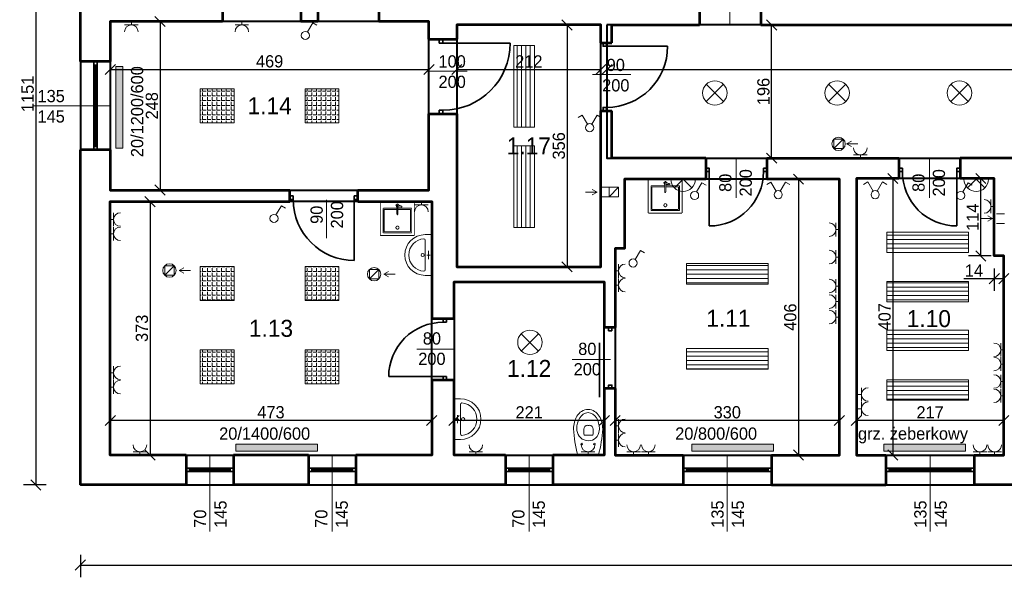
# Model space of a CAD drawing. Header units: millimetres. Extents: x 410204 to 467463, y -88400 to -47908.
# Tile 5 of 30: x 461167 to 462616, y -52865 to -52045. Entities that reach past the tile are written whole.
import ezdxf
from ezdxf.enums import TextEntityAlignment as Align

# ---------------------------------------------------------------- set-up
doc = ezdxf.new("R2010")
doc.units = ezdxf.units.MM
doc.linetypes.add('ACAD_ISO03W100', pattern=[30, 12, -18])
for name, color, linetype, lineweight in [('Apow', 1, 'Continuous', 40), ('Armatura', 7, 'Continuous', 5), ('drzwi', 53, 'Continuous', 35), ('gniazdo', 4, 'Continuous', 18), ('grzejnik', 20, 'Continuous', 18), ('komin', 213, 'Continuous', 18), ('okno', 211, 'Continuous', 35), ('opis', 47, 'Continuous', 18), ('opis powierzchnie', 10, 'Continuous', 18), ('oświetlenie', 40, 'Continuous', 18), ('przerywana', 120, 'ACAD_ISO03W100', 9), ('sanitariaty', 7, 'Continuous', 5), ('widok', 136, 'Continuous', 18), ('ściany', 21, 'Continuous', 53)]:
    doc.layers.add(name, color=color, linetype=linetype, lineweight=lineweight)
doc.layers.add('wymiary wewn', color=151, linetype='Continuous')
doc.layers.add('wymiary zewn', color=82, linetype='Continuous')
doc.dimstyles.new('1 100', dxfattribs={"dimtxt": 18, "dimasz": 15, "dimexe": 18, "dimexo": 0.0625, "dimgap": 3, "dimtad": 1, "dimdec": 0, "dimzin": 0, "dimdsep": 46, "dimtxsty": 'Standard', "dimblk": 'OBLIQUE', "dimcen": 0.09, "dimadec": 0, "dimazin": 0, "dimtfac": 1, "dimtdec": 0, "dimtofl": 0, "dimtmove": 0, "dimatfit": 3, "dimldrblk": 'OBLIQUE', "dimfxl": 15, "dimfxlon": 1, "dimtolj": 1, "dimtzin": 0, "dimarcsym": 0})

# ---------------------------------------------------------------- blocks, each defined once
blk = doc.blocks.new('_Oblique')
at = {"color": 0, "linetype": 'ByBlock', "lineweight": -2}
blk.add_line((-0.5, -0.5), (0.5, 0.5), dxfattribs=at)
blk = doc.blocks.new('*D15828')
at = {"layer": 'Defpoints', "color": 0}
for p in [(462031.2, -52052.6), (465209.2, -52052.6), (465209.2, -52118.3)]:
    blk.add_point(p, dxfattribs=at)
at = {"layer": 'wymiary wewn', "color": 0, "lineweight": -2}
for p, q in [((462031.2, -52103.3), (462031.2, -52136.3)), ((465209.2, -52103.3), (465209.2, -52136.3)), ((462031.2, -52118.3), (465209.2, -52118.3))]:
    blk.add_line(p, q, dxfattribs=at)
at = {"layer": 'wymiary wewn', "color": 0, "linetype": 'ByBlock', "lineweight": -2, "xscale": 15, "yscale": 15, "zscale": 15, "rotation": 180}
blk.add_blockref('_Oblique', (462031.2, -52118.3), dxfattribs=at)
at = {"layer": 'wymiary wewn', "color": 0, "linetype": 'ByBlock', "lineweight": -2, "xscale": 15, "yscale": 15, "zscale": 15}
blk.add_blockref('_Oblique', (465209.2, -52118.3), dxfattribs=at)
at = {"layer": 'wymiary wewn', "color": 0, "insert": (463620.2, -52106.3), "char_height": 18, "attachment_point": 5}
blk.add_mtext('\\A1;3178', dxfattribs=at)
blk = doc.blocks.new('lampa')
at = {"layer": 'oświetlenie'}
for p, q in [((135722.5, -38772.7), (135748, -38798.2)), ((135722.5, -38798.2), (135748, -38772.7))]:
    blk.add_line(p, q, dxfattribs=at)
blk.add_circle((135735.3, -38785.4), 18, dxfattribs=at)
blk = doc.blocks.new('*U15827')
at = {"layer": 'oświetlenie', "xscale": -1, "rotation": 179.9999999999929}
blk.add_blockref('lampa', (-135735.3, -38785.4), dxfattribs=at)
blk = doc.blocks.new('*U15826')
at = {"layer": 'przerywana'}
for p in [(-2880, 0), (-2700, 0), (-2520, 0)]:
    blk.add_blockref('*U15827', p, dxfattribs=at)
blk = doc.blocks.new('gniazdo')
at = {"layer": 'gniazdo'}
for p, q in [((135889.3, -37717.9), (135889.3, -37737.9)), ((135894.3, -37727.9), (135889.3, -37727.9))]:
    blk.add_line(p, q, dxfattribs=at)
blk.add_arc((135879.3, -37727.9), 10, 270, 90, dxfattribs=at)
blk = doc.blocks.new('*D15860')
at = {"layer": 'Defpoints', "color": 0}
for p in [(462043.2, -52634.7), (462043.2, -52685.6), (462373.2, -52685.6)]:
    blk.add_point(p, dxfattribs=at)
at = {"layer": 'wymiary wewn', "color": 0, "lineweight": -2}
for p, q in [((462043.2, -52649.7), (462043.2, -52616.7)), ((462373.2, -52649.7), (462373.2, -52616.7)), ((462373.2, -52634.7), (462043.2, -52634.7))]:
    blk.add_line(p, q, dxfattribs=at)
at = {"layer": 'wymiary wewn', "color": 0, "linetype": 'ByBlock', "lineweight": -2, "xscale": 15, "yscale": 15, "zscale": 15, "rotation": 180}
blk.add_blockref('_Oblique', (462043.2, -52634.7), dxfattribs=at)
at = {"layer": 'wymiary wewn', "color": 0, "linetype": 'ByBlock', "lineweight": -2, "xscale": 15, "yscale": 15, "zscale": 15}
blk.add_blockref('_Oblique', (462373.2, -52634.7), dxfattribs=at)
at = {"layer": 'wymiary wewn', "color": 0, "insert": (462208.2, -52622.7), "char_height": 18, "attachment_point": 5}
blk.add_mtext('\\A1;330', dxfattribs=at)
blk = doc.blocks.new('*D15862')
at = {"layer": 'Defpoints', "color": 0}
for p in [(461806.2, -52634.7), (461806.2, -52685.6), (462027.2, -52685.6)]:
    blk.add_point(p, dxfattribs=at)
at = {"layer": 'wymiary wewn', "color": 0, "lineweight": -2}
for p, q in [((461806.2, -52649.7), (461806.2, -52616.7)), ((462027.2, -52649.7), (462027.2, -52616.7)), ((462027.2, -52634.7), (461806.2, -52634.7))]:
    blk.add_line(p, q, dxfattribs=at)
at = {"layer": 'wymiary wewn', "color": 0, "linetype": 'ByBlock', "lineweight": -2, "xscale": 15, "yscale": 15, "zscale": 15, "rotation": 180}
blk.add_blockref('_Oblique', (461806.2, -52634.7), dxfattribs=at)
at = {"layer": 'wymiary wewn', "color": 0, "linetype": 'ByBlock', "lineweight": -2, "xscale": 15, "yscale": 15, "zscale": 15}
blk.add_blockref('_Oblique', (462027.2, -52634.7), dxfattribs=at)
at = {"layer": 'wymiary wewn', "color": 0, "insert": (461916.7, -52622.7), "char_height": 18, "attachment_point": 5}
blk.add_mtext('\\A1;221', dxfattribs=at)
blk = doc.blocks.new('*D15864')
at = {"layer": 'Defpoints', "color": 0}
for p in [(461300.2, -52634.7), (461300.2, -52685.6), (461773.2, -52685.6)]:
    blk.add_point(p, dxfattribs=at)
at = {"layer": 'wymiary wewn', "color": 0, "lineweight": -2}
for p, q in [((461300.2, -52649.7), (461300.2, -52616.7)), ((461773.2, -52649.7), (461773.2, -52616.7)), ((461773.2, -52634.7), (461300.2, -52634.7))]:
    blk.add_line(p, q, dxfattribs=at)
at = {"layer": 'wymiary wewn', "color": 0, "linetype": 'ByBlock', "lineweight": -2, "xscale": 15, "yscale": 15, "zscale": 15, "rotation": 180}
blk.add_blockref('_Oblique', (461300.2, -52634.7), dxfattribs=at)
at = {"layer": 'wymiary wewn', "color": 0, "linetype": 'ByBlock', "lineweight": -2, "xscale": 15, "yscale": 15, "zscale": 15}
blk.add_blockref('_Oblique', (461773.2, -52634.7), dxfattribs=at)
at = {"layer": 'wymiary wewn', "color": 0, "insert": (461536.7, -52622.7), "char_height": 18, "attachment_point": 5}
blk.add_mtext('\\A1;473', dxfattribs=at)
blk = doc.blocks.new('*D15865')
at = {"layer": 'Defpoints', "color": 0}
for p in [(462373.2, -52279.6), (462313, -52685.6), (462373.2, -52685.6)]:
    blk.add_point(p, dxfattribs=at)
at = {"layer": 'wymiary wewn', "color": 0, "lineweight": -2}
for p, q in [((462328, -52279.6), (462295, -52279.6)), ((462313, -52279.6), (462313, -52685.6)), ((462328, -52685.6), (462295, -52685.6))]:
    blk.add_line(p, q, dxfattribs=at)
at = {"layer": 'wymiary wewn', "color": 0, "linetype": 'ByBlock', "lineweight": -2, "xscale": 15, "yscale": 15, "zscale": 15}
for p, rotation in [((462313, -52279.6), 90), ((462313, -52685.6), 270)]:
    blk.add_blockref('_Oblique', p, dxfattribs=dict(at, rotation=rotation))
at = {"layer": 'wymiary wewn', "color": 0, "insert": (462301, -52482.6), "char_height": 18, "attachment_point": 5, "rotation": 90}
blk.add_mtext('\\A1;406', dxfattribs=at)
blk = doc.blocks.new('*D15866')
at = {"layer": 'Defpoints', "color": 0}
for p in [(461300.2, -52312.6), (461300.2, -52685.6), (461358.8, -52685.6)]:
    blk.add_point(p, dxfattribs=at)
at = {"layer": 'wymiary wewn', "color": 0, "lineweight": -2}
for p, q in [((461343.8, -52312.6), (461376.8, -52312.6)), ((461358.8, -52312.6), (461358.8, -52685.6)), ((461343.8, -52685.6), (461376.8, -52685.6))]:
    blk.add_line(p, q, dxfattribs=at)
at = {"layer": 'wymiary wewn', "color": 0, "linetype": 'ByBlock', "lineweight": -2, "xscale": 15, "yscale": 15, "zscale": 15}
for p, rotation in [((461358.8, -52312.6), 90), ((461358.8, -52685.6), 270)]:
    blk.add_blockref('_Oblique', p, dxfattribs=dict(at, rotation=rotation))
at = {"layer": 'wymiary wewn', "color": 0, "insert": (461346.8, -52499.1), "char_height": 18, "attachment_point": 5, "rotation": 90}
blk.add_mtext('\\A1;373', dxfattribs=at)
blk = doc.blocks.new('*D15867')
at = {"layer": 'Defpoints', "color": 0}
for p in [(461300.2, -52047.6), (461300.2, -52295.6), (461373.5, -52295.6)]:
    blk.add_point(p, dxfattribs=at)
at = {"layer": 'wymiary wewn', "color": 0, "lineweight": -2}
for p, q in [((461358.5, -52047.6), (461391.5, -52047.6)), ((461373.5, -52047.6), (461373.5, -52295.6)), ((461358.5, -52295.6), (461391.5, -52295.6))]:
    blk.add_line(p, q, dxfattribs=at)
at = {"layer": 'wymiary wewn', "color": 0, "linetype": 'ByBlock', "lineweight": -2, "xscale": 15, "yscale": 15, "zscale": 15}
for p, rotation in [((461373.5, -52047.6), 90), ((461373.5, -52295.6), 270)]:
    blk.add_blockref('_Oblique', p, dxfattribs=dict(at, rotation=rotation))
at = {"layer": 'wymiary wewn', "color": 0, "insert": (461361.5, -52171.6), "char_height": 18, "attachment_point": 5, "rotation": 90}
blk.add_mtext('\\A1;248', dxfattribs=at)
blk = doc.blocks.new('*D15886')
at = {"layer": 'Defpoints', "color": 0}
for p in [(461769.2, -52118.3), (461300.2, -52295.6), (461769.2, -52295.6)]:
    blk.add_point(p, dxfattribs=at)
at = {"layer": 'wymiary wewn', "color": 0, "lineweight": -2}
for p, q in [((461300.2, -52133.3), (461300.2, -52100.3)), ((461769.2, -52133.3), (461769.2, -52100.3)), ((461300.2, -52118.3), (461769.2, -52118.3))]:
    blk.add_line(p, q, dxfattribs=at)
at = {"layer": 'wymiary wewn', "color": 0, "linetype": 'ByBlock', "lineweight": -2, "xscale": 15, "yscale": 15, "zscale": 15, "rotation": 180}
blk.add_blockref('_Oblique', (461300.2, -52118.3), dxfattribs=at)
at = {"layer": 'wymiary wewn', "color": 0, "linetype": 'ByBlock', "lineweight": -2, "xscale": 15, "yscale": 15, "zscale": 15}
blk.add_blockref('_Oblique', (461769.2, -52118.3), dxfattribs=at)
at = {"layer": 'wymiary wewn', "color": 0, "insert": (461534.7, -52106.3), "char_height": 18, "attachment_point": 5}
blk.add_mtext('\\A1;469', dxfattribs=at)
blk = doc.blocks.new('*D15887')
at = {"layer": 'Defpoints', "color": 0}
for p in [(461810.2, -52052.6), (461810.2, -52408.6), (461972.4, -52408.6)]:
    blk.add_point(p, dxfattribs=at)
at = {"layer": 'wymiary wewn', "color": 0, "lineweight": -2}
for p, q in [((461957.4, -52052.6), (461990.4, -52052.6)), ((461972.4, -52052.6), (461972.4, -52408.6)), ((461957.4, -52408.6), (461990.4, -52408.6))]:
    blk.add_line(p, q, dxfattribs=at)
at = {"layer": 'wymiary wewn', "color": 0, "linetype": 'ByBlock', "lineweight": -2, "xscale": 15, "yscale": 15, "zscale": 15}
for p, rotation in [((461972.4, -52052.6), 90), ((461972.4, -52408.6), 270)]:
    blk.add_blockref('_Oblique', p, dxfattribs=dict(at, rotation=rotation))
at = {"layer": 'wymiary wewn', "color": 0, "insert": (461960.4, -52230.6), "char_height": 18, "attachment_point": 5, "rotation": 90}
blk.add_mtext('\\A1;356', dxfattribs=at)
blk = doc.blocks.new('*D15888')
at = {"layer": 'Defpoints', "color": 0}
for p in [(461810.2, -52052.6), (462022.2, -52052.6), (462022.2, -52118.3)]:
    blk.add_point(p, dxfattribs=at)
at = {"layer": 'wymiary wewn', "color": 0, "lineweight": -2}
for p, q in [((461810.2, -52103.3), (461810.2, -52136.3)), ((462022.2, -52103.3), (462022.2, -52136.3)), ((461810.2, -52118.3), (462022.2, -52118.3))]:
    blk.add_line(p, q, dxfattribs=at)
at = {"layer": 'wymiary wewn', "color": 0, "linetype": 'ByBlock', "lineweight": -2, "xscale": 15, "yscale": 15, "zscale": 15, "rotation": 180}
blk.add_blockref('_Oblique', (461810.2, -52118.3), dxfattribs=at)
at = {"layer": 'wymiary wewn', "color": 0, "linetype": 'ByBlock', "lineweight": -2, "xscale": 15, "yscale": 15, "zscale": 15}
blk.add_blockref('_Oblique', (462022.2, -52118.3), dxfattribs=at)
at = {"layer": 'wymiary wewn', "color": 0, "insert": (461916.2, -52106.3), "char_height": 18, "attachment_point": 5}
blk.add_mtext('\\A1;212', dxfattribs=at)
blk = doc.blocks.new('*D15889')
at = {"layer": 'Defpoints', "color": 0}
for p in [(462038.2, -52052.6), (462273.5, -52052.6), (462038.2, -52248.6)]:
    blk.add_point(p, dxfattribs=at)
at = {"layer": 'wymiary wewn', "color": 0, "lineweight": -2}
for p, q in [((462258.5, -52052.6), (462291.5, -52052.6)), ((462273.5, -52248.6), (462273.5, -52052.6)), ((462258.5, -52248.6), (462291.5, -52248.6))]:
    blk.add_line(p, q, dxfattribs=at)
at = {"layer": 'wymiary wewn', "color": 0, "linetype": 'ByBlock', "lineweight": -2, "xscale": 15, "yscale": 15, "zscale": 15}
for p, rotation in [((462273.5, -52052.6), 90), ((462273.5, -52248.6), 270)]:
    blk.add_blockref('_Oblique', p, dxfattribs=dict(at, rotation=rotation))
at = {"layer": 'wymiary wewn', "color": 0, "insert": (462261.5, -52150.6), "char_height": 18, "attachment_point": 5, "rotation": 90}
blk.add_mtext('\\A1;196', dxfattribs=at)
blk = doc.blocks.new('d80')
at = {"layer": 'drzwi'}
blk.add_line((4992.3, 681), (5072.3, 681), dxfattribs=at)
for points in [[(4987.3, 686), (4992.3, 686), (4992.3, 681), (4987.3, 681)], [(4987.3, 601), (4992.3, 601), (4992.3, 596), (4987.3, 596)]]:
    blk.add_lwpolyline(points, close=True, dxfattribs=at)
blk.add_arc((4992.3, 681), 80, 270, 0, dxfattribs=at)
blk = doc.blocks.new('d90')
at = {"layer": 'drzwi'}
blk.add_line((264632.9, -20573.3), (264632.9, -20663.3), dxfattribs=at)
for points in [[(264542.9, -20573.3), (264542.9, -20568.3), (264537.9, -20568.3), (264537.9, -20573.3)], [(264637.9, -20573.3), (264637.9, -20568.3), (264632.9, -20568.3), (264632.9, -20573.3)]]:
    blk.add_lwpolyline(points, close=True, dxfattribs=at)
blk.add_arc((264632.9, -20573.3), 90, 180, 270, dxfattribs=at)
blk = doc.blocks.new('kinkiet')
at = {"layer": 'oświetlenie'}
for q in [(134451, -38163.1), (134451, -38188.6)]:
    blk.add_line((134438.3, -38175.8), q, dxfattribs=at)
blk.add_arc((134438.3, -38175.8), 18, 270, 90, dxfattribs=at)
blk = doc.blocks.new('ZLEW')
at = {"layer": 'sanitariaty', "const_width": 1.27}
for points in [[(137057.1, -35373.2), (137007.1, -35373.2), (137007.1, -35423.1)], [(137016.9, -35377), (137053.3, -35377)], [(137016.9, -35397.3), (137016.9, -35377)], [(137051.6, -35378.7), (137018.6, -35378.7)], [(137018.6, -35378.7), (137018.6, -35397.3)], [(137051.6, -35417.6), (137051.6, -35378.7)], [(137053.3, -35418.9), (137053.3, -35377)], [(137057.1, -35373.2), (137057.1, -35423.1)], [(137012.9, -35395.6), (137012.3, -35395.6), (137010.6, -35397.2), (137010.6, -35397.5), (137010.5, -35397.8), (137011.8, -35400), (137012, -35400.1), (137012.3, -35400.2), (137014.7, -35399.3), (137014.9, -35399.1)], [(137025.3, -35397.3), (137019.4, -35397.3), (137012.2, -35397.3), (137013.9, -35391.4), (137014.8, -35391.4), (137015.2, -35391.8), (137014.8, -35397.3)], [(137012.2, -35397.3), (137012.2, -35399)], [(137025.3, -35399), (137019.4, -35399), (137012.2, -35399)], [(137016.9, -35418.9), (137016.9, -35399)], [(137018.6, -35399), (137018.6, -35417.6)], [(137026.2, -35397.9), (137026.2, -35397.8), (137025.7, -35397.3), (137025.5, -35397.3)], [(137025.5, -35398.5), (137025.7, -35398.5), (137026.2, -35398.1), (137026.2, -35397.9)], [(137007.1, -35423.1), (137057.1, -35423.1)], [(137016.9, -35418.9), (137053.3, -35418.9)], [(137018.6, -35417.6), (137051.6, -35417.6)]]:
    blk.add_lwpolyline(points, dxfattribs=at)
at = {"layer": 'sanitariaty'}
blk.add_lwpolyline([(137026.6, -35398.1), (137026.6, -35397.7), (137026.2, -35397.7), (137025.8, -35398.1), (137026.2, -35398.5), (137026.6, -35398.5), (137026.6, -35398.1)], close=True, dxfattribs=at)
blk.add_lwpolyline([(137026.6, -35398.1), (137026.6, -35397.7), (137026.2, -35397.7), (137025.8, -35398.1), (137026.2, -35398.5), (137026.6, -35398.5), (137026.6, -35398.1)], close=True, dxfattribs=at)
at = {"layer": 'sanitariaty', "const_width": 1.27}
blk.add_lwpolyline([(137047.8, -35397.9), (137047.8, -35397.3), (137046, -35395.6), (137045.4, -35395.6), (137044.9, -35395.6), (137043.1, -35397.3), (137043.1, -35397.9), (137043.1, -35398.5), (137044.9, -35400.2), (137045.4, -35400.2), (137046, -35400.2), (137047.8, -35398.5), (137047.8, -35397.9)], close=True, dxfattribs=at)
blk = doc.blocks.new('um2')
at = {"layer": 'sanitariaty'}
for p, q in [((61449.7, 27009), (61459.2, 27009)), ((61449.7, 26949), (61449.7, 27009)), ((61459.3, 26957.4), (61459.3, 27000.6)), ((61454.5, 26973), (61454.5, 26985)), ((61456.9, 26979), (61452.1, 26979)), ((61449.7, 26949), (61459.2, 26949))]:
    blk.add_line(p, q, dxfattribs=at)
blk.add_circle((61462.9, 26979), 2.4, dxfattribs=at)
for centre, radius, start, end in [((61459.2, 26979), 30, 270, 90), ((61461.7, 27000.6), 2.4, 103.8308, 180), ((61459.3, 26979), 24, 274.3641, 85.6359), ((61461.7, 26957.4), 2.4, 180, 256.1692)]:
    blk.add_arc(centre, radius, start, end, dxfattribs=at)
blk = doc.blocks.new('świetlówka2')
at = {"layer": 'oświetlenie', "transparency": 33554687}
h = blk.add_hatch(dxfattribs=at)
h.set_pattern_fill('ANGLE', color=256)
h.set_pattern_definition([(3e-13, (0, 0), (-4e-14, 6.985), [5.08, -1.905]), (90, (0, 0), (-6.985, -4e-14), [5.08, -1.905])])
h.paths.add_polyline_path([(134994.3, -38817.8), (134994.3, -38767.8), (134944.3, -38767.8), (134944.3, -38817.8)])
at = {"layer": 'oświetlenie'}
blk.add_lwpolyline([(134944.3, -38767.8), (134994.3, -38767.8), (134994.3, -38817.8), (134944.3, -38817.8)], close=True, dxfattribs=at)
blk = doc.blocks.new('KKP2000-kolo5-B01x0303')
at = {"layer": 'Armatura'}
for p, q in [((12.7, 0), (-12.7, 0)), ((-5.3, -25.5), (-5.3, -31.6)), ((5.2, -24.5), (-4.3, -24.5)), ((6.2, -31.6), (6.2, -25.5)), ((-0.4, -36.4), (1.4, -36.4))]:
    blk.add_line(p, q, dxfattribs=at)
for points in [[(12.7, 0, -0.049843), (17.9, -32.3, -0.128538), (13.7, -47.7, -1.118673)], [(-12.7, 0, 0.049843), (-17.9, -32.3, 0.128538), (-13.7, -47.7, 1.118673)], [(-13.7, -30.1, -0.379101), (0.3, -17.5, -0.602958)], [(13.7, -30.1, 0.407092), (0.3, -17.5, 0.602958)], [(-13.7, -30.1, 0.003662), (-13.9, -32.4, 0.127016), (-10.2, -45.7, 0.127016)], [(13.7, -30.1, -0.003603), (13.9, -32.4, -0.127016), (10.2, -45.7, -0.127016)], [(-13.7, -47.7, 0.249554), (0, -56, 0.706553)], [(-10.2, -45.7, 0.244492), (0, -52)], [(10.2, -45.7, -0.244492), (0, -52)], [(13.7, -47.7, -0.249554), (0, -56, -0.706553)]]:
    blk.add_lwpolyline(points, format="xyb", dxfattribs=at)
for centre in [(-7.8, -13.5), (7.8, -13.5)]:
    blk.add_circle(centre, 1, dxfattribs=at)
for centre, radius, start, end in [((-4.3, -25.5), 1, 90, 180), ((-0.4, -31.6), 4.84, 180, 270), ((1.4, -31.6), 4.84, 270, 0), ((5.2, -25.5), 1, 0, 90)]:
    blk.add_arc(centre, radius, start, end, dxfattribs=at)
blk = doc.blocks.new('łącznik')
at = {"layer": 'gniazdo'}
for p, q in [((135306.8, -38673), (135314.7, -38659.6)), ((135314.7, -38659.6), (135320.7, -38663.2))]:
    blk.add_line(p, q, dxfattribs=at)
blk.add_circle((135303.8, -38678.2), 6, dxfattribs=at)
blk = doc.blocks.new('świetlówka')
at = {"layer": 'oświetlenie', "transparency": 33554687}
h = blk.add_hatch(dxfattribs=at)
h.set_pattern_fill('ANSI31', color=256, scale=2, angle=45)
h.paths.add_polyline_path([(135304.3, -38767.8), (135304.3, -38887.8), (135334.3, -38887.8), (135334.3, -38767.8)])
at = {"layer": 'oświetlenie'}
blk.add_lwpolyline([(135304.3, -38767.8), (135334.3, -38767.8), (135334.3, -38887.8), (135304.3, -38887.8)], close=True, dxfattribs=at)
blk = doc.blocks.new('łącznik x2')
at = {"layer": 'gniazdo'}
for p, q in [((134889.1, -38634.3), (134883, -38637.9)), ((134897, -38647.7), (134889.1, -38634.3)), ((134903, -38647.7), (134910.9, -38634.3)), ((134910.9, -38634.3), (134917, -38637.9))]:
    blk.add_line(p, q, dxfattribs=at)
blk.add_circle((134900, -38652.9), 6, dxfattribs=at)
blk.add_circle((134900, -38652.9), 6, dxfattribs=at)
blk = doc.blocks.new('*D15896')
at = {"layer": 'Defpoints', "color": 0}
for p in [(462398.2, -52634.7), (462398.2, -52685.6), (462615.2, -52685.6)]:
    blk.add_point(p, dxfattribs=at)
at = {"layer": 'wymiary wewn', "color": 0, "lineweight": -2}
for p, q in [((462398.2, -52649.7), (462398.2, -52616.7)), ((462615.2, -52649.7), (462615.2, -52616.7)), ((462615.2, -52634.7), (462398.2, -52634.7))]:
    blk.add_line(p, q, dxfattribs=at)
at = {"layer": 'wymiary wewn', "color": 0, "linetype": 'ByBlock', "lineweight": -2, "xscale": 15, "yscale": 15, "zscale": 15, "rotation": 180}
blk.add_blockref('_Oblique', (462398.2, -52634.7), dxfattribs=at)
at = {"layer": 'wymiary wewn', "color": 0, "linetype": 'ByBlock', "lineweight": -2, "xscale": 15, "yscale": 15, "zscale": 15}
blk.add_blockref('_Oblique', (462615.2, -52634.7), dxfattribs=at)
at = {"layer": 'wymiary wewn', "color": 0, "insert": (462506.7, -52622.7), "char_height": 18, "attachment_point": 5}
blk.add_mtext('\\A1;217', dxfattribs=at)
blk = doc.blocks.new('*D15900')
at = {"layer": 'Defpoints', "color": 0}
for p in [(462601.2, -52392.6), (462615.2, -52392.6), (462601.2, -52426.1)]:
    blk.add_point(p, dxfattribs=at)
at = {"layer": 'wymiary wewn', "color": 0, "lineweight": -2}
for p, q in [((462601.2, -52411.1), (462601.2, -52444.1)), ((462615.2, -52411.1), (462615.2, -52444.1)), ((462601.2, -52426.1), (462556.2, -52426.1)), ((462615.2, -52426.1), (462601.2, -52426.1))]:
    blk.add_line(p, q, dxfattribs=at)
at = {"layer": 'wymiary wewn', "color": 0, "linetype": 'ByBlock', "lineweight": -2, "xscale": 15, "yscale": 15, "zscale": 15, "rotation": 180}
blk.add_blockref('_Oblique', (462601.2, -52426.1), dxfattribs=at)
at = {"layer": 'wymiary wewn', "color": 0, "linetype": 'ByBlock', "lineweight": -2, "xscale": 15, "yscale": 15, "zscale": 15}
blk.add_blockref('_Oblique', (462615.2, -52426.1), dxfattribs=at)
at = {"layer": 'wymiary wewn', "color": 0, "insert": (462571.2, -52414.1), "char_height": 18, "attachment_point": 5}
blk.add_mtext('\\A1;14', dxfattribs=at)
blk = doc.blocks.new('*D15901')
at = {"layer": 'Defpoints', "color": 0}
for p in [(462581.4, -52278.6), (462601.2, -52278.6), (462601.2, -52392.6)]:
    blk.add_point(p, dxfattribs=at)
at = {"layer": 'wymiary wewn', "color": 0, "lineweight": -2}
for p, q in [((462596.4, -52278.6), (462563.4, -52278.6)), ((462581.4, -52392.6), (462581.4, -52278.6)), ((462596.4, -52392.6), (462563.4, -52392.6))]:
    blk.add_line(p, q, dxfattribs=at)
at = {"layer": 'wymiary wewn', "color": 0, "linetype": 'ByBlock', "lineweight": -2, "xscale": 15, "yscale": 15, "zscale": 15}
for p, rotation in [((462581.4, -52278.6), 90), ((462581.4, -52392.6), 270)]:
    blk.add_blockref('_Oblique', p, dxfattribs=dict(at, rotation=rotation))
at = {"layer": 'wymiary wewn', "color": 0, "insert": (462569.4, -52335.6), "char_height": 18, "attachment_point": 5, "rotation": 90}
blk.add_mtext('\\A1;114', dxfattribs=at)
blk = doc.blocks.new('*D15902')
at = {"layer": 'Defpoints', "color": 0}
for p in [(462398.2, -52278.6), (462398.2, -52685.6), (462451.8, -52685.6)]:
    blk.add_point(p, dxfattribs=at)
at = {"layer": 'wymiary wewn', "color": 0, "lineweight": -2}
for p, q in [((462436.8, -52278.6), (462469.8, -52278.6)), ((462451.8, -52278.6), (462451.8, -52685.6)), ((462436.8, -52685.6), (462469.8, -52685.6))]:
    blk.add_line(p, q, dxfattribs=at)
at = {"layer": 'wymiary wewn', "color": 0, "linetype": 'ByBlock', "lineweight": -2, "xscale": 15, "yscale": 15, "zscale": 15}
for p, rotation in [((462451.8, -52278.6), 90), ((462451.8, -52685.6), 270)]:
    blk.add_blockref('_Oblique', p, dxfattribs=dict(at, rotation=rotation))
at = {"layer": 'wymiary wewn', "color": 0, "insert": (462439.8, -52482.1), "char_height": 18, "attachment_point": 5, "rotation": 90}
blk.add_mtext('\\A1;407', dxfattribs=at)
blk = doc.blocks.new('*D15946')
at = {"layer": 'Defpoints', "color": 0}
for p in [(461256.2, -51578.6), (461190.7, -52729.6), (461256.2, -52729.6)]:
    blk.add_point(p, dxfattribs=at)
at = {"layer": 'wymiary zewn', "color": 0, "lineweight": -2}
for p, q in [((461205.7, -51578.6), (461172.7, -51578.6)), ((461190.7, -51578.6), (461190.7, -52729.6)), ((461205.7, -52729.6), (461172.7, -52729.6))]:
    blk.add_line(p, q, dxfattribs=at)
at = {"layer": 'wymiary zewn', "color": 0, "linetype": 'ByBlock', "lineweight": -2, "xscale": 15, "yscale": 15, "zscale": 15}
for p, rotation in [((461190.7, -51578.6), 90), ((461190.7, -52729.6), 270)]:
    blk.add_blockref('_Oblique', p, dxfattribs=dict(at, rotation=rotation))
at = {"layer": 'wymiary zewn', "color": 0, "insert": (461178.7, -52154.1), "char_height": 18, "attachment_point": 5, "rotation": 90}
blk.add_mtext('\\A1;1151', dxfattribs=at)
blk = doc.blocks.new('*D15948')
at = {"layer": 'Defpoints', "color": 0}
for p in [(461256.2, -52729.6), (465253.2, -52729.6), (465253.2, -52847.5)]:
    blk.add_point(p, dxfattribs=at)
at = {"layer": 'wymiary zewn', "color": 0, "lineweight": -2}
for p, q in [((461256.2, -52832.5), (461256.2, -52865.5)), ((465253.2, -52832.5), (465253.2, -52865.5)), ((461256.2, -52847.5), (465253.2, -52847.5))]:
    blk.add_line(p, q, dxfattribs=at)
at = {"layer": 'wymiary zewn', "color": 0, "linetype": 'ByBlock', "lineweight": -2, "xscale": 15, "yscale": 15, "zscale": 15, "rotation": 180}
blk.add_blockref('_Oblique', (461256.2, -52847.5), dxfattribs=at)
at = {"layer": 'wymiary zewn', "color": 0, "linetype": 'ByBlock', "lineweight": -2, "xscale": 15, "yscale": 15, "zscale": 15}
blk.add_blockref('_Oblique', (465253.2, -52847.5), dxfattribs=at)
at = {"layer": 'wymiary zewn', "color": 0, "insert": (463254.7, -52835.5), "char_height": 18, "attachment_point": 5}
blk.add_mtext('\\A1;3997', dxfattribs=at)

msp = doc.modelspace()

# ---------------------------------------------------------------- hatches: boundary and pattern name
at = {"layer": 'grzejnik', "transparency": 33554687}
h = msp.add_hatch(color=256, dxfattribs=at)
h.dxf.hatch_style = 1
h.paths.add_polyline_path([(461318.6, -52233.8), (461318.6, -52113.8), (461308.6, -52113.8), (461308.6, -52233.8)])
h = msp.add_hatch(color=256, dxfattribs=at)
h.dxf.hatch_style = 1
h.paths.add_polyline_path([(461605, -52669.8), (461485, -52669.8), (461485, -52679.8), (461605, -52679.8)])
h = msp.add_hatch(color=256, dxfattribs=at)
h.dxf.hatch_style = 1
h.paths.add_polyline_path([(462276.1, -52669.8), (462156.1, -52669.8), (462156.1, -52679.8), (462276.1, -52679.8)])
h = msp.add_hatch(color=256, dxfattribs=at)
h.dxf.hatch_style = 1
h.paths.add_polyline_path([(462558.7, -52669.8), (462438.7, -52669.8), (462438.7, -52679.8), (462558.7, -52679.8)])

# ---------------------------------------------------------------- linework, layer by layer
at = {"layer": 'Apow'}
for points in [[(465253.2, -51578.6), (464180.2, -51578.6), (464180.2, -51578.6), (463887.2, -51578.6), (463887.2, -51578.6), (462626.2, -51578.6), (462626.2, -51269.6), (462325.2, -51269.6), (462325.2, -51578.6), (461256.2, -51578.6), (461256.2, -52729.6), (465253.2, -52729.6)], [(461769.2, -52295.6), (461769.2, -52047.6), (461300.2, -52047.6), (461300.2, -52295.6)], [(461810.2, -52052.6), (461810.2, -52408.6), (462022.2, -52408.6), (462022.2, -52052.6)], [(462031.2, -52052.6), (462031.2, -52248.6), (465209.2, -52248.6), (465209.2, -52052.6)], [(462615.2, -52392.6), (462601.2, -52392.6), (462601.2, -52278.6), (462398.2, -52278.6), (462398.2, -52685.6), (462615.2, -52685.6)], [(462373.2, -52685.6), (462373.2, -52279.6), (462057.2, -52279.6), (462057.2, -52381.6), (462043.2, -52381.6), (462043.2, -52685.6)], [(461773.2, -52685.6), (461773.2, -52312.6), (461300.2, -52312.6), (461300.2, -52685.6)], [(461806.2, -52430.6), (461806.2, -52685.6), (462027.2, -52685.6), (462027.2, -52430.6)]]:
    msp.add_lwpolyline(points, close=True, dxfattribs=at)
at = {"layer": 'drzwi'}
msp.add_line((462020, -52600.5), (462020, -52520.5), dxfattribs=at)
for points in [[(462038.5, -52502.7), (462033.5, -52502.7), (462033.5, -52497.7), (462038.5, -52497.7)], [(462038.5, -52587.7), (462033.5, -52587.7), (462033.5, -52582.7), (462038.5, -52582.7)]]:
    msp.add_lwpolyline(points, close=True, dxfattribs=at)
at = {"layer": 'grzejnik'}
for points in [[(461318.6, -52233.8), (461308.6, -52233.8), (461308.6, -52113.8), (461318.6, -52113.8)], [(461605, -52669.8), (461605, -52679.8), (461485, -52679.8), (461485, -52669.8)], [(462276.1, -52669.8), (462276.1, -52679.8), (462156.1, -52679.8), (462156.1, -52669.8)], [(462558.7, -52669.8), (462558.7, -52679.8), (462438.7, -52679.8), (462438.7, -52669.8)]]:
    msp.add_lwpolyline(points, close=True, dxfattribs=at)
at = {"layer": 'komin'}
for p, q in [((462379, -52220.7), (462365, -52234.7)), ((462390.8, -52223.8), (462383.7, -52227.7)), ((462383.7, -52227.7), (462400.5, -52227.7)), ((462390.8, -52231.6), (462383.7, -52227.7)), ((462034.2, -52291.6), (462022.2, -52291.6)), ((462048.2, -52291.6), (462034.2, -52305.6)), ((462016.6, -52298.6), (461999.8, -52298.6)), ((462009.5, -52294.7), (462016.6, -52298.6)), ((462009.5, -52302.5), (462016.6, -52298.6)), ((462034.2, -52305.6), (462022.2, -52305.6)), ((462591.5, -52333.7), (462598.6, -52337.6)), ((462616.2, -52330.6), (462604.2, -52330.6)), ((462598.6, -52337.6), (462581.8, -52337.6)), ((462591.5, -52341.5), (462598.6, -52337.6)), ((462616.2, -52344.6), (462604.2, -52344.6)), ((461394.3, -52407), (461380.3, -52421)), ((461408.4, -52410.1), (461401.4, -52414)), ((461401.4, -52414), (461418.2, -52414)), ((461408.4, -52417.9), (461401.4, -52414)), ((461695.5, -52412.5), (461681.5, -52426.5)), ((461709.6, -52415.6), (461702.6, -52419.5)), ((461702.6, -52419.5), (461719.4, -52419.5)), ((461709.6, -52423.4), (461702.6, -52419.5))]:
    msp.add_line(p, q, dxfattribs=at)
for points in [[(462379, -52220.7), (462379, -52234.7), (462365, -52234.7), (462365, -52220.7)], [(462048.2, -52291.6), (462048.2, -52305.6), (462034.2, -52305.6), (462034.2, -52291.6)], [(461394.3, -52407), (461394.3, -52421), (461380.3, -52421), (461380.3, -52407)], [(461695.5, -52412.5), (461695.5, -52426.5), (461681.5, -52426.5), (461681.5, -52412.5)]]:
    msp.add_lwpolyline(points, close=True, dxfattribs=at)
for centre in [(462372, -52227.7), (461387.3, -52414), (461688.5, -52419.5)]:
    msp.add_circle(centre, 9.9, dxfattribs=at)
at = {"layer": 'okno'}
for p, q in [((461276.1, -52231.6), (461276.1, -52111.6)), ((461278.6, -52231.6), (461278.6, -52111.6)), ((461281.1, -52231.6), (461281.1, -52111.6)), ((461476.7, -52704.7), (461416.7, -52704.7)), ((461476.7, -52707.2), (461416.7, -52707.2)), ((461476.7, -52709.7), (461416.7, -52709.7)), ((461596.7, -52704.7), (461656.7, -52704.7)), ((461596.7, -52707.2), (461656.7, -52707.2)), ((461596.7, -52709.7), (461656.7, -52709.7)), ((461886.7, -52704.7), (461946.7, -52704.7)), ((461886.7, -52707.2), (461946.7, -52707.2)), ((461886.7, -52709.7), (461946.7, -52709.7)), ((462268.2, -52704.7), (462148.2, -52704.7)), ((462268.2, -52707.2), (462148.2, -52707.2)), ((462268.2, -52709.7), (462148.2, -52709.7)), ((462566.7, -52704.7), (462446.7, -52704.7)), ((462566.7, -52707.2), (462446.7, -52707.2)), ((462566.7, -52709.7), (462446.7, -52709.7))]:
    msp.add_line(p, q, dxfattribs=at)
for points in [[(461281.1, -52106.6), (461281.1, -52111.6), (461276.1, -52111.6), (461276.1, -52106.6)], [(461281.1, -52231.6), (461281.1, -52236.6), (461276.1, -52236.6), (461276.1, -52231.6)], [(461411.7, -52704.7), (461416.7, -52704.7), (461416.7, -52709.7), (461411.7, -52709.7)], [(461476.7, -52704.7), (461481.7, -52704.7), (461481.7, -52709.7), (461476.7, -52709.7)], [(461596.7, -52704.7), (461591.7, -52704.7), (461591.7, -52709.7), (461596.7, -52709.7)], [(461661.7, -52704.7), (461656.7, -52704.7), (461656.7, -52709.7), (461661.7, -52709.7)], [(461886.7, -52704.7), (461881.7, -52704.7), (461881.7, -52709.7), (461886.7, -52709.7)], [(461951.7, -52704.7), (461946.7, -52704.7), (461946.7, -52709.7), (461951.7, -52709.7)], [(462143.2, -52704.7), (462148.2, -52704.7), (462148.2, -52709.7), (462143.2, -52709.7)], [(462268.2, -52704.7), (462273.2, -52704.7), (462273.2, -52709.7), (462268.2, -52709.7)], [(462441.7, -52704.7), (462446.7, -52704.7), (462446.7, -52709.7), (462441.7, -52709.7)], [(462566.7, -52704.7), (462571.7, -52704.7), (462571.7, -52709.7), (462566.7, -52709.7)]]:
    msp.add_lwpolyline(points, close=True, dxfattribs=at)
at = {"layer": 'opis'}
for p, q in [((462212.1, -52053.6), (462212.1, -51997.4)), ((461769.2, -52120.6), (461825.4, -52120.6)), ((462010.1, -52125.8), (462066.3, -52125.8)), ((461300.2, -52171.6), (461187.7, -52171.6)), ((462221.3, -52250.8), (462221.3, -52307)), ((462505.6, -52250.8), (462505.6, -52307)), ((461618.3, -52366.2), (461618.3, -52309.9)), ((461807.6, -52529.9), (461751.4, -52529.9)), ((462036.3, -52545.2), (461980.1, -52545.2)), ((461446.7, -52685.6), (461446.7, -52798.1)), ((461626.7, -52685.6), (461626.7, -52798.1)), ((461916.7, -52685.6), (461916.7, -52798.1)), ((462208.2, -52685.6), (462208.2, -52798.1)), ((462506.7, -52685.6), (462506.7, -52798.1))]:
    msp.add_line(p, q, dxfattribs=at)
at = {"layer": 'przerywana', "ltscale": 0.1}
for p, q in [((462027.2, -52587.7), (462027.2, -52497.7)), ((462043.2, -52497.7), (462043.2, -52587.7))]:
    msp.add_line(p, q, dxfattribs=at)
at = {"layer": 'widok'}
for p, q in [((461580.5, -52047.6), (461465.5, -52047.6)), ((461256.2, -52106.6), (461256.2, -52236.6)), ((461300.2, -52236.6), (461300.2, -52106.6)), ((461481.7, -52685.6), (461411.7, -52685.6)), ((461591.7, -52685.6), (461661.7, -52685.6)), ((461881.7, -52685.6), (461951.7, -52685.6)), ((462273.2, -52685.6), (462143.2, -52685.6)), ((462571.7, -52685.6), (462441.7, -52685.6)), ((461411.7, -52729.6), (461481.7, -52729.6)), ((461661.7, -52729.6), (461591.7, -52729.6)), ((461951.7, -52729.6), (461881.7, -52729.6)), ((462143.2, -52729.6), (462273.2, -52729.6)), ((462441.7, -52729.6), (462571.7, -52729.6))]:
    msp.add_line(p, q, dxfattribs=at)
at = {"layer": 'ściany'}
for p, q in [((461256.2, -52106.6), (461256.2, -51578.6)), ((461465.5, -52014.6), (461465.5, -52047.6)), ((461580.5, -52014.6), (461580.5, -52047.6)), ((461605.5, -52014.6), (461605.5, -52047.6)), ((461695.5, -52014.6), (461695.5, -52047.6)), ((462167.4, -52024.3), (462167.4, -52052.6)), ((462257.4, -52024.3), (462257.4, -52052.6)), ((462257.4, -52052.6), (462712.5, -52052.6)), ((461769.2, -52073.7), (461810.2, -52073.7)), ((462022.2, -52078.9), (462038.2, -52078.9)), ((461300.2, -52106.6), (461256.2, -52106.6)), ((461769.2, -52183.7), (461810.2, -52183.7)), ((462022.2, -52178.9), (462038.2, -52178.9)), ((461256.2, -52729.6), (461256.2, -52236.6)), ((461300.2, -52236.6), (461256.2, -52236.6)), ((462176.6, -52248.6), (462176.6, -52279.6)), ((462266.6, -52248.6), (462266.6, -52279.6)), ((462266.6, -52248.6), (462460.9, -52248.6)), ((462460.9, -52248.6), (462460.9, -52278.6)), ((462550.9, -52248.6), (462550.9, -52278.6)), ((461564.4, -52312.6), (461564.4, -52295.6)), ((461664.4, -52312.6), (461664.4, -52295.6)), ((461806.6, -52485.2), (461773.2, -52485.2)), ((462043.2, -52497.7), (462027.2, -52497.7)), ((461806.6, -52575.2), (461773.2, -52575.2)), ((462043.2, -52587.7), (462027.2, -52587.7)), ((461411.7, -52685.6), (461411.7, -52729.6)), ((461481.7, -52685.6), (461481.7, -52729.6)), ((461591.7, -52685.6), (461591.7, -52729.6)), ((461661.7, -52685.6), (461661.7, -52729.6)), ((461881.7, -52685.6), (461881.7, -52729.6)), ((461951.7, -52685.6), (461951.7, -52729.6)), ((462143.2, -52685.6), (462143.2, -52729.6)), ((462273.2, -52685.6), (462273.2, -52729.6)), ((462441.7, -52685.6), (462441.7, -52729.6)), ((462571.7, -52685.6), (462571.7, -52729.6)), ((461411.7, -52729.6), (461256.2, -52729.6)), ((461591.7, -52729.6), (461481.7, -52729.6)), ((461881.7, -52729.6), (461661.7, -52729.6)), ((462143.2, -52729.6), (461951.7, -52729.6)), ((462273.2, -52729.6), (462441.7, -52729.6)), ((462734.7, -52729.6), (462571.7, -52729.6))]:
    msp.add_line(p, q, dxfattribs=at)
for points in [[(461465.5, -52047.6), (461300.2, -52047.6), (461300.2, -52106.6)], [(461605.5, -52047.6), (461580.5, -52047.6)], [(461769.2, -52073.7), (461769.2, -52047.6), (461695.5, -52047.6)], [(462022.2, -52078.9), (462022.2, -52052.6), (461810.2, -52052.6), (461810.2, -52073.7)], [(462038.2, -52078.9), (462038.2, -52052.6), (462167.4, -52052.6)], [(461664.4, -52295.6), (461769.2, -52295.6), (461769.2, -52183.7)], [(461810.2, -52183.7), (461810.2, -52408.6), (462022.2, -52408.6), (462022.2, -52178.9)], [(462176.6, -52248.6), (462038.2, -52248.6), (462038.2, -52178.9)], [(461300.2, -52236.6), (461300.2, -52295.6), (461564.4, -52295.6)], [(462753.2, -52248.6), (462550.9, -52248.6)], [(462460.9, -52278.6), (462398.2, -52278.6), (462398.2, -52685.6), (462441.7, -52685.6)], [(462571.7, -52685.6), (462615.2, -52685.6), (462615.2, -52392.6), (462601.2, -52392.6), (462601.2, -52278.6), (462550.9, -52278.6)], [(462176.6, -52279.6), (462057.2, -52279.6), (462057.2, -52381.6), (462043.2, -52381.6), (462043.2, -52497.7)], [(462273.2, -52685.6), (462373.2, -52685.6), (462373.2, -52279.6), (462266.6, -52279.6)], [(461411.7, -52685.6), (461300.2, -52685.6), (461300.2, -52312.6), (461564.4, -52312.6)], [(461664.4, -52312.6), (461773.2, -52312.6), (461773.2, -52485.2)], [(461806.2, -52485.2), (461806.2, -52430.6), (462027.2, -52430.6), (462027.2, -52497.7)], [(461773.2, -52575.2), (461773.2, -52685.6), (461661.7, -52685.6)], [(461881.7, -52685.6), (461806.2, -52685.6), (461806.2, -52575.2)], [(462027.2, -52587.7), (462027.2, -52685.6), (461951.7, -52685.6)], [(462043.2, -52587.7), (462043.2, -52685.6), (462143.2, -52685.6)], [(461591.7, -52685.6), (461481.7, -52685.6)]]:
    msp.add_lwpolyline(points, dxfattribs=at)

# ---------------------------------------------------------------- block references
at = {"layer": 'gniazdo'}
for p, rotation in [((423603.4, -187941.9), 90.00000000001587), ((423765.9, -187941.9), 90.00000000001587), ((424030.2, -188206.9), 90.00000000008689), ((326478.9, -14626), 359.9999999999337), ((326478.9, -14666.4), 359.9999999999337), ((326478.9, -14709), 359.9999999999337), ((326478.9, -14731.8), 359.9999999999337), ((326478.9, -14754.7), 359.9999999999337)]:
    msp.add_blockref('gniazdo', p, dxfattribs=dict(at, rotation=rotation))
for name, p in [('łącznik', (326283.5, -13389.9)), ('łącznik x2', (327105.7, -13551)), ('łącznik', (326856.3, -13625.4)), ('łącznik x2', (327383.2, -13649.5)), ('łącznik x2', (327525.8, -13649.4)), ('łącznik', (327247.9, -13625.4)), ('łącznik', (326237.3, -13659.2)), ('gniazdo', (326706.9, -14591.8)), ('łącznik', (326765.8, -13724.8)), ('gniazdo', (326721.4, -14802.8)), ('gniazdo', (326721.4, -14823.8)), ('gniazdo', (326721.4, -14849.5)), ('gniazdo', (326721.4, -14870.5))]:
    msp.add_blockref(name, p, dxfattribs=at)
at = {"layer": 'gniazdo', "xscale": -1}
for p, rotation in [((424676.2, 83645.6), 89.99999999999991), ((597194.4, -14611.1), 359.9999999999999), ((597194.4, -14632.1), 359.9999999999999), ((597937.4, -14686.7), 359.9999999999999), ((597937.4, -14707.7), 359.9999999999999), ((597194.4, -14836.7), 359.9999999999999), ((597194.4, -14857.7), 359.9999999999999), ((598294.9, -14868.6), 359.9999999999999), ((598294.9, -14889.6), 359.9999999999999), ((597937.4, -14914.8), 359.9999999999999), ((597937.4, -14935.8), 359.9999999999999), ((423615.9, 83208.6), 89.99999999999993), ((424110.3, 83208.6), 89.99999999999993), ((424275.5, 83208.6), 89.99999999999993), ((424342.5, 83208.6), 89.99999999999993), ((424364.2, 83208.6), 89.99999999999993), ((424852.1, 83208.6), 89.99999999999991), ((424873.8, 83208.6), 89.99999999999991)]:
    msp.add_blockref('gniazdo', p, dxfattribs=dict(at, rotation=rotation))
at = {"layer": 'oświetlenie', "xscale": -1}
for name, p, rotation in [('świetlówka', (326590, -90970.7), 180), ('kinkiet', (423967.4, 82158.6), 89.99999999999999), ('kinkiet', (424398.7, 82158.6), 89.99999999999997)]:
    msp.add_blockref(name, p, dxfattribs=dict(at, rotation=rotation))
at = {"layer": 'oświetlenie'}
for name, p in [('świetlówka2', (326488.2, -13378.8)), ('świetlówka', (326590, -13462.8)), ('świetlówka2', (326488.2, -13640.2)), ('lampa', (326182.5, -13734.3)), ('świetlówka2', (326488.2, -13762.9))]:
    msp.add_blockref(name, p, dxfattribs=at)
at = {"layer": 'oświetlenie', "xscale": -1}
for p in [(596581.1, -13378.8), (596581.1, -13640.2), (596581.1, -13762.9)]:
    msp.add_blockref('świetlówka2', p, dxfattribs=at)
at = {"layer": 'oświetlenie', "rotation": 90}
for p in [(423675.2, -187691.7), (423380.4, -187738.2), (423675.2, -187764.5), (423675.2, -187836.1), (423380.4, -187863.3), (423675.2, -187909)]:
    msp.add_blockref('świetlówka', p, dxfattribs=at)
at = {"layer": 'przerywana'}
msp.add_blockref('*U15826', (465069.9, -52152.8), dxfattribs=at)
at = {"layer": 'przerywana', "xscale": -1, "rotation": 89.99999999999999}
msp.add_blockref('d80', (462862.6, -47276.2), dxfattribs=at)
at = {"layer": 'przerywana'}
for p, rotation in [((461864.9, -47276.2), 270), ((466782.3, -51889.2), 180)]:
    msp.add_blockref('d80', p, dxfattribs=dict(at, rotation=rotation))
at = {"layer": 'sanitariaty'}
for name, p, rotation in [('ZLEW', (497515, 84727.5), 270), ('ZLEW', (497120.8, 84694.5), 270), ('um2', (523222.9, -25412.2), 180.0000000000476)]:
    msp.add_blockref(name, p, dxfattribs=dict(at, rotation=rotation))
at = {"layer": 'sanitariaty', "xscale": -1, "rotation": 180.0000000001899}
msp.add_blockref('um2', (400356.5, -25653.8), dxfattribs=at)
at = {"layer": 'sanitariaty', "xscale": -1.200787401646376, "yscale": 1.200787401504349, "zscale": 1.200787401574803, "rotation": 179.9999999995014}
msp.add_blockref('KKP2000-kolo5-B01x0303', (462003.4, -52685.6), dxfattribs=at)
at = {"layer": 'ściany', "xscale": 1.1, "yscale": 1.1, "zscale": 1.1, "rotation": 90.00000000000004}
msp.add_blockref('d90', (439159.1, -343175.5), dxfattribs=at)
at = {"layer": 'ściany', "rotation": 90.00000000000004}
msp.add_blockref('d90', (441457.1, -316716.9), dxfattribs=at)
at = {"layer": 'ściany'}
msp.add_blockref('d90', (197026.4, -31736), dxfattribs=at)

# ---------------------------------------------------------------- texts
at = {"layer": 'grzejnik', "insert": (461330.7, -52247.2), "char_height": 18, "width": 258.06, "attachment_point": 1, "rotation": 90}
msp.add_mtext('20/1200/600', dxfattribs=at)
at = {"layer": 'grzejnik', "char_height": 18, "width": 258.06, "attachment_point": 1}
for s, insert in [('20/1400/600', (461460.5, -52645)), ('20/800/600', (462131.6, -52645)), ('grz. żeberkowy', (462400.6, -52645))]:
    msp.add_mtext(s, dxfattribs=dict(at, insert=insert))
at = {"layer": 'opis', "char_height": 18, "width": 54.869}
for s, insert, attachment_point in [('\\pxqc;100\\P200', (461830.8, -52097.3), 3), ('\\pxqc;90\\P200', (462071.6, -52102.5), 3), ('135\\P145', (461193.2, -52148.3), 1), ('\\pxqc;80\\P200', (461746.1, -52553.2), 7), ('\\pxqc;80\\P200', (461974.8, -52568.6), 7)]:
    msp.add_mtext(s, dxfattribs=dict(at, insert=insert, attachment_point=attachment_point))
at = {"layer": 'opis', "char_height": 18, "width": 54.869, "rotation": 90}
for s, insert, attachment_point in [('\\pxqc;80\\P200', (462244.6, -52312.4), 7), ('\\pxqc;80\\P200', (462528.9, -52312.4), 7), ('\\pxqc;90\\P200', (461594.9, -52304.6), 3), ('70\\P145', (461423.3, -52792.6), 1), ('70\\P145', (461650, -52792.6), 7), ('70\\P145', (461940, -52792.6), 7), ('135\\P145', (462184.8, -52792.6), 1), ('135\\P145', (462483.3, -52792.6), 1)]:
    msp.add_mtext(s, dxfattribs=dict(at, insert=insert, attachment_point=attachment_point))
at = {"layer": 'opis powierzchnie'}
for s, p in [('1.14', (461534.7, -52171.6)), ('1.17', (461916.2, -52230.6)), ('1.11', (462209.9, -52484.3)), ('1.10', (462504.8, -52484.8)), ('1.13', (461536.7, -52499.1)), ('1.12', (461916.7, -52558.1))]:
    msp.add_text(s, height=25, dxfattribs=at).set_placement(p, align=Align.MIDDLE_CENTER)

# ---------------------------------------------------------------- dimensions: what is measured, and where the dimension line sits
at = {"layer": 'wymiary wewn'}
for base, p1, p2, picture, middle in [((461373.5, -52295.6), (461300.2, -52047.6), (461300.2, -52295.6), '*D15867', (461361.5, -52171.6)), ((461972.4, -52408.6), (461810.2, -52052.6), (461810.2, -52408.6), '*D15887', (461960.4, -52230.6)), ((462273.5, -52052.6), (462038.2, -52248.6), (462038.2, -52052.6), '*D15889', (462261.5, -52150.6)), ((462313, -52685.6), (462373.2, -52279.6), (462373.2, -52685.6), '*D15865', (462301, -52482.6)), ((462451.8, -52685.6), (462398.2, -52278.6), (462398.2, -52685.6), '*D15902', (462439.8, -52482.1)), ((462581.4, -52278.6), (462601.2, -52392.6), (462601.2, -52278.6), '*D15901', (462569.4, -52335.6)), ((461358.8, -52685.6), (461300.2, -52312.6), (461300.2, -52685.6), '*D15866', (461346.8, -52499.1))]:
    dim = msp.add_linear_dim(base=base, p1=p1, p2=p2, angle=90, dimstyle='1 100', dxfattribs=at)
    dim.commit()
    dim.dimension.update_dxf_attribs({"geometry": picture, "text_midpoint": middle})
for base, p1, p2, picture, middle in [((462022.2, -52118.3), (461810.2, -52052.6), (462022.2, -52052.6), '*D15888', (461916.2, -52106.3)), ((465209.2, -52118.3), (462031.2, -52052.6), (465209.2, -52052.6), '*D15828', (463620.2, -52106.3)), ((461769.2, -52118.3), (461300.2, -52295.6), (461769.2, -52295.6), '*D15886', (461534.7, -52106.3)), ((462601.2, -52426.1), (462615.2, -52392.6), (462601.2, -52392.6), '*D15900', (462571.2, -52414.1))]:
    dim = msp.add_linear_dim(base=base, p1=p1, p2=p2, dimstyle='1 100', dxfattribs=at)
    dim.commit()
    dim.dimension.update_dxf_attribs({"geometry": picture, "text_midpoint": middle})
for base, p1, p2, picture, middle in [((461300.2, -52634.7), (461773.2, -52685.6), (461300.2, -52685.6), '*D15864', (461536.7, -52622.7)), ((461806.2, -52634.7), (462027.2, -52685.6), (461806.2, -52685.6), '*D15862', (461916.7, -52622.7)), ((462043.2, -52634.7), (462373.2, -52685.6), (462043.2, -52685.6), '*D15860', (462208.2, -52622.7)), ((462398.2, -52634.7), (462615.2, -52685.6), (462398.2, -52685.6), '*D15896', (462506.7, -52622.7))]:
    dim = msp.add_linear_dim(base=base, p1=p1, p2=p2, dimstyle='1 100', override={"dimtmove": 1}, dxfattribs=at)
    dim.commit()
    dim.dimension.update_dxf_attribs({"geometry": picture, "text_midpoint": middle})
at = {"layer": 'wymiary zewn'}
dim = msp.add_linear_dim(base=(461190.7, -52729.6), p1=(461256.2, -51578.6), p2=(461256.2, -52729.6), angle=90, dimstyle='1 100', dxfattribs=at)
dim.commit()
dim.dimension.update_dxf_attribs({"geometry": '*D15946', "text_midpoint": (461178.7, -52154.1)})
dim = msp.add_linear_dim(base=(465253.2, -52847.5), p1=(461256.2, -52729.6), p2=(465253.2, -52729.6), dimstyle='1 100', dxfattribs=at)
dim.commit()
dim.dimension.update_dxf_attribs({"geometry": '*D15948', "text_midpoint": (463254.7, -52835.5)})

doc.saveas('drawing.dxf')
